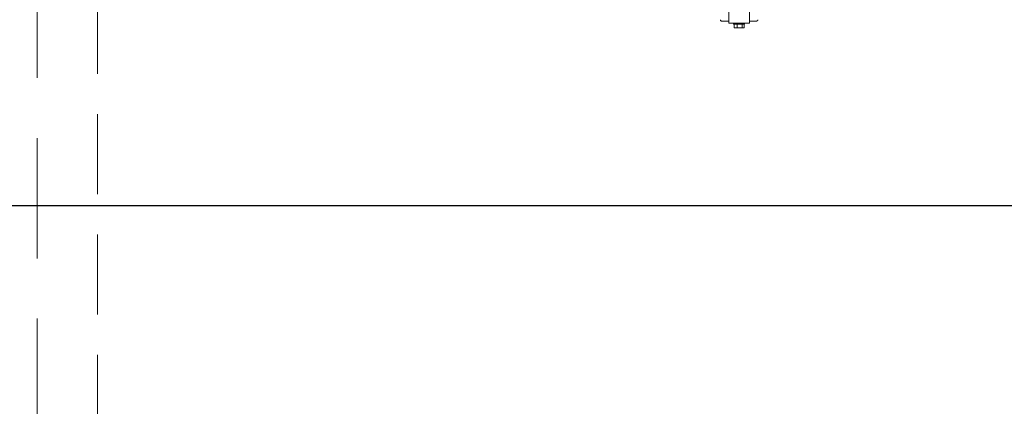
# Model space of a CAD drawing. Header units: millimetres. Extents: x -96593 to 66336, y -23969 to 7139.
# Tile 123 of 256: x -89961 to -89838, y -491 to -442. Entities that reach past the tile are written whole.
import ezdxf

# ---------------------------------------------------------------- set-up
doc = ezdxf.new("R2010")
doc.units = ezdxf.units.MM
doc.linetypes.add('DASHED', pattern=[0.75, 0.5, -0.25])
doc.layers.add('mm_punktwstawienia', color=1, linetype='Continuous', lineweight=50)
doc.layers.add('PG_PODCIĄGI', color=1, linetype='DASHED', lineweight=18)

# ---------------------------------------------------------------- blocks, each defined once
blk = doc.blocks.new('W_Z_TYLU')
at = {"color": 7, "linetype": 'Continuous', "lineweight": 13}
for p, q in [((312.89, 455.77), (312.89, 448.05)), ((315.89, 455.77), (315.89, 448.05)), ((312.89, 448.35), (311.84, 448.35)), ((312.89, 448.05), (315.89, 448.05)), ((313.59, 448.05), (313.59, 447.89)), ((315.19, 447.89), (313.59, 447.89)), ((313.64, 447.36), (313.64, 447.89)), ((314.09, 447.36), (314.09, 447.89)), ((314.84, 447.36), (314.84, 447.89)), ((315.13, 447.36), (315.13, 447.89)), ((315.19, 447.89), (315.19, 448.05)), ((316.94, 448.35), (315.89, 448.35)), ((314.09, 447.36), (313.64, 447.36)), ((314.84, 447.36), (314.09, 447.36)), ((315.13, 447.36), (314.84, 447.36))]:
    blk.add_line(p, q, dxfattribs=at)
for points, knots in [([(311.64, 448.55), (311.64, 448.53), (311.64, 448.51), (311.66, 448.46), (311.67, 448.44), (311.69, 448.41), (311.7, 448.4), (311.72, 448.39), (311.74, 448.38), (311.76, 448.37), (311.78, 448.36), (311.81, 448.35), (311.82, 448.35), (311.84, 448.35)], [0, 0, 0, 0, 0.25, 0.25, 0.5, 0.5, 0.625, 0.625, 0.75, 0.75, 0.875, 0.875, 1, 1, 1, 1]), ([(316.94, 448.35), (316.95, 448.35), (316.97, 448.35), (317, 448.36), (317.01, 448.37), (317.04, 448.38), (317.05, 448.39), (317.07, 448.4), (317.08, 448.41), (317.11, 448.44), (317.12, 448.46), (317.13, 448.51), (317.14, 448.53), (317.14, 448.55)], [0, 0, 0, 0, 0.125, 0.125, 0.25, 0.25, 0.375, 0.375, 0.5, 0.5, 0.75, 0.75, 1, 1, 1, 1])]:
    blk.add_open_spline(points, degree=3, knots=knots, dxfattribs=at)
blk = doc.blocks.new('A$C2E197AD3')
at = {"color": 252, "lineweight": 30}
blk.add_line((949.46, 1855.09), (2737.44, 1855.09), dxfattribs=at)
at = {"layer": 'PG_PODCIĄGI', "color": 252, "ltscale": 30}
blk.add_line((1413.34, 1953.5), (1413.34, 1729.25), dxfattribs=at)
at = {"layer": 'PG_PODCIĄGI', "color": 252, "ltscale": 20}
blk.add_lwpolyline([(1420.84, 2946.5), (1420.84, 472.5)], dxfattribs=at)
at = {"color": 252, "lineweight": 13, "xscale": 0.8500000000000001, "yscale": 0.8500000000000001, "zscale": 0.8500000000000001}
blk.add_blockref('W_Z_TYLU', (1233.61, 1496.99), dxfattribs=at)

msp = doc.modelspace()

# ---------------------------------------------------------------- block references
at = {"layer": 'mm_punktwstawienia', "lineweight": 60}
msp.add_blockref('A$C2E197AD3', (-91372.02, -2320.7), dxfattribs=at)

doc.saveas('drawing.dxf')
